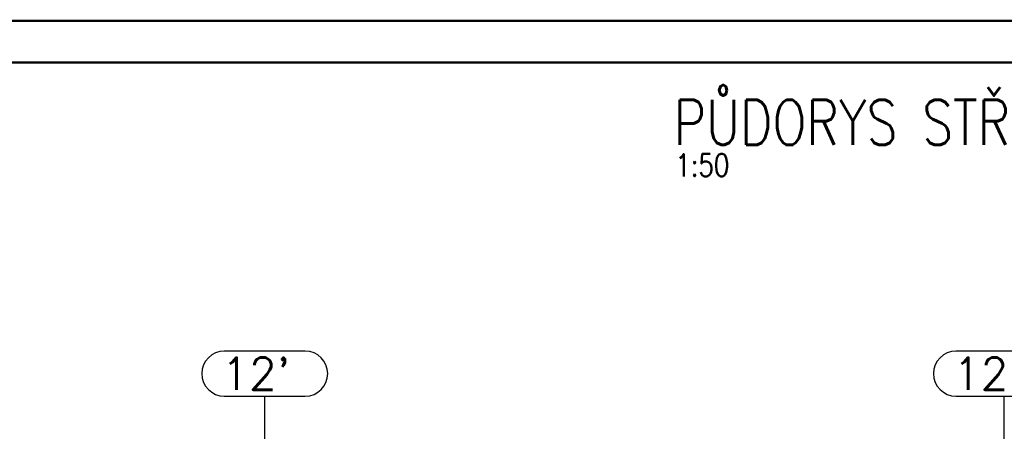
# Paper-space layout 'Layout1' of a CAD drawing. Extents: x -2 to 1033, y -36 to 596.
# Tile 83 of 126: x 320 to 474, y 530 to 594. Entities that reach past the tile are written whole.
import ezdxf
from ezdxf.enums import TextEntityAlignment as Align

# ---------------------------------------------------------------- set-up
doc = ezdxf.new("R2010")
doc.units = 0
doc.linetypes.add('ACAD_ISO04W100', pattern=[30.5, 24, -3, 0.5, -3])
doc.linetypes.add('HP_01_CER_B', pattern=[8, 5, -1, 1, -1])
doc.layers.get('DEFPOINTS').update_dxf_attribs({"color": 132, "linetype": 'CONTINUOUS'})
doc.layers.add('RAMECEK_HP', color=251, linetype='CONTINUOUS')
doc.layers.add('SS_OSY_025', color=7, linetype='HP_01_CER_B', lineweight=25)
doc.layers.add('SS_POPIS_PROFILU', color=13, linetype='CONTINUOUS', lineweight=25)
doc.styles.add('ROMANS', font='romans.shx', dxfattribs={"width": 0.8})
doc.styles.add('romans.shx', font='romans.shx', dxfattribs={"height": 5})

# ---------------------------------------------------------------- blocks, each defined once
blk = doc.blocks.new('*U6')
at = {"layer": 'RAMECEK_HP', "lineweight": 35, "const_width": 0.35}
for points in [[(0, 594), (0, 0), (841, 0), (841, 594)], [(6.5, 587.5), (6.5, 6.5), (834.5, 6.5), (834.5, 587.5)]]:
    blk.add_lwpolyline(points, close=True, dxfattribs=at)
at = {"layer": 'DEFPOINTS', "style": 'ROMANS', "width": 0.8}
blk.add_attdef('TISK', text='', height=10, dxfattribs=at).set_placement((841, -33), align=Align.RIGHT)

psp = doc.layouts.get("Layout1")

# ---------------------------------------------------------------- linework, layer by layer
at = {"layer": 'SS_OSY_025', "linetype": 'Continuous', "ltscale": 0.25}
for p, q in [((364.8265, 542.5976), (352.2312, 542.5976)), ((481.0169, 542.5976), (466.0408, 542.5976)), ((352.2312, 535.5976), (364.8265, 535.5976)), ((466.0408, 535.5976), (481.0169, 535.5976))]:
    psp.add_line(p, q, dxfattribs=at)
at = {"layer": 'SS_OSY_025', "linetype": 'ACAD_ISO04W100', "ltscale": 0.25}
for p, q in [((358.5288, 530.5976), (358.5288, 535.5976)), ((473.5288, 530.5976), (473.5288, 535.5976)), ((358.5288, 330.4655), (358.5288, 530.5986)), ((358.5288, 530.5986), (358.5288, 530.5976)), ((473.5288, 330.4655), (473.5288, 530.5986)), ((473.5288, 530.5986), (473.5288, 530.5976))]:
    psp.add_line(p, q, dxfattribs=at)
at = {"layer": 'SS_OSY_025', "linetype": 'Continuous', "ltscale": 0.25}
for centre, start, end in [((352.2312, 539.0976), 90, 270), ((364.8265, 539.0976), 270, 90), ((466.0408, 539.0976), 90, 270)]:
    psp.add_arc(centre, 3.5, start, end, dxfattribs=at)

# ---------------------------------------------------------------- block references
at = {"layer": 'RAMECEK_HP'}
psp.add_blockref('*U6', (0, 0), dxfattribs=at)

# ---------------------------------------------------------------- texts
at = {"layer": 'SS_OSY_025', "color": 7, "style": 'romans.shx'}
for s, p in [("12'", (351.7923, 536.5976)), ("12''", (465.6019, 536.5976))]:
    psp.add_text(s, height=5, dxfattribs=at).set_placement(p)
at = {"layer": 'SS_POPIS_PROFILU', "color": 6, "style": 'romans.shx', "width": 0.8}
psp.add_text('PŮDORYS STŘECHY', height=7, dxfattribs=at).set_placement((422.1413, 574.6943))
at = {"layer": 'SS_POPIS_PROFILU', "color": 2, "style": 'romans.shx', "width": 0.8}
psp.add_text('1:50', height=3.5, dxfattribs=at).set_placement((422.3915, 569.7943))

doc.saveas('drawing.dxf')
